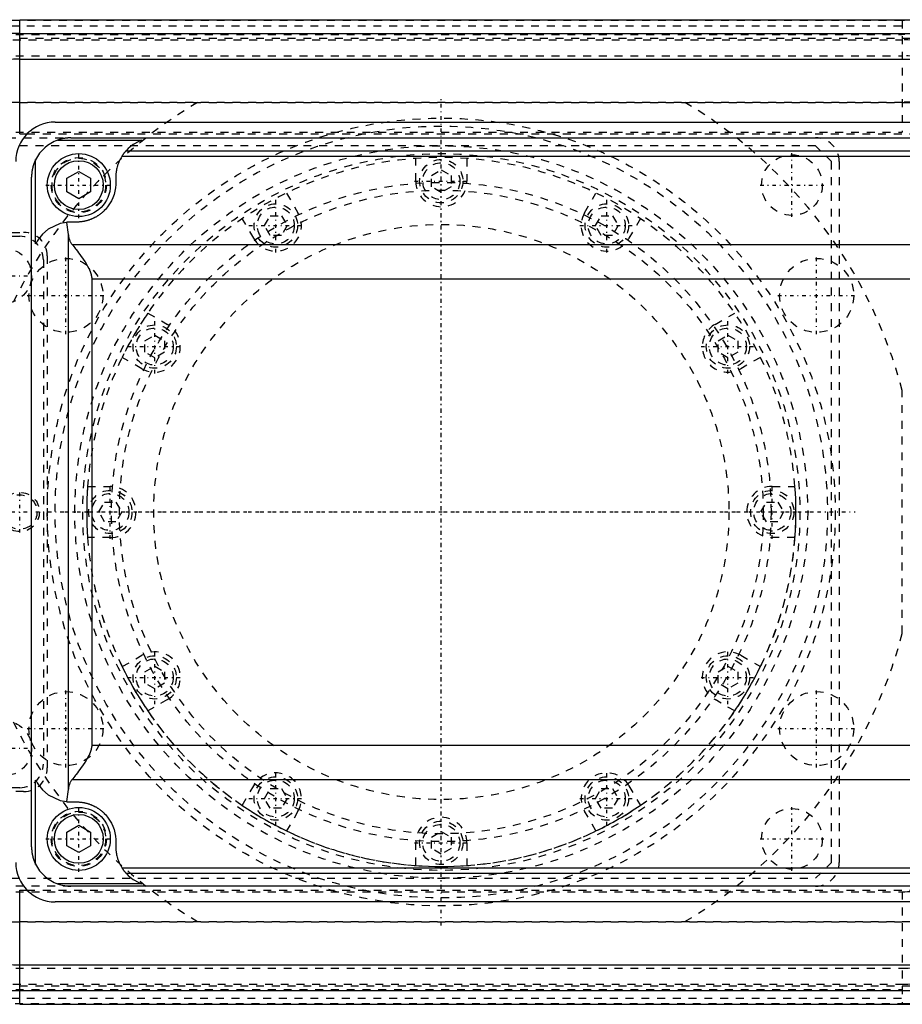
# Model space of a CAD drawing. Extents: x -614 to 147, y -88 to 88.
# Tile 4 of 8: x -329 to -216, y -63 to 62. Entities that reach past the tile are written whole.
import ezdxf

# ---------------------------------------------------------------- set-up
doc = ezdxf.new("R2010")
doc.units = 0
doc.linetypes.add('CENTER', pattern=[1.5, 0.45, -0.5, 0.05, -0.5])
doc.linetypes.add('DASHED', pattern=[2, 1, -1])
for name, color, linetype in [('AM_0', 7, 'CONTINUOUS'), ('AM_3', 7, 'DASHED'), ('AM_7', 7, 'CENTER')]:
    doc.layers.add(name, color=color, linetype=linetype)

msp = doc.modelspace()

# ---------------------------------------------------------------- linework, layer by layer
at = {"layer": 'AM_0', "color": 7, "linetype": 'CONTINUOUS'}
for p, q in [((-328.5, 62.5), (-59, 62.5)), ((-328.5, 48), (-328.5, 62.5)), ((-328.5, 60.75), (-59, 60.75)), ((-328.5, 57.5), (-59, 57.5)), ((-324, 49.5), (-169, 49.5)), ((-328.5, 48), (-327.57, 48)), ((-323.7, 47.2), (-313, 47.2)), ((-322, 47.5), (-171, 47.5)), ((-315.52, 45.19), (-177.48, 45.19)), ((-315.01, 45.85), (-177.99, 45.85)), ((-326.48, 34.03), (-326.48, 44.73)), ((-322.5, 42.37), (-321, 43.23)), ((-321, 43.23), (-319.5, 42.37)), ((-327, -42.5), (-327, 42.5)), ((-322.5, 40.63), (-322.5, 42.37)), ((-319.5, 42.37), (-319.5, 40.63)), ((-316.3, 42.5), (-316.3, 41.8)), ((-321, 39.77), (-322.5, 40.63)), ((-319.5, 40.63), (-321, 39.77)), ((-322.57, 36.77), (-322.33, 35.25)), ((-321.3, 36.8), (-322, 36.8)), ((-322.33, 35.25), (-322.33, -35.25)), ((-321.83, 33.95), (-171.17, 33.95)), ((-319.35, 29.6), (-173.65, 29.6)), ((-319.35, 29.6), (-319.35, -29.6)), ((-319.35, -29.6), (-173.65, -29.6)), ((-326.48, -44.73), (-326.48, -34.03)), ((-321.83, -33.95), (-171.17, -33.95)), ((-322.33, -35.25), (-322.57, -36.77)), ((-322, -36.8), (-321.3, -36.8)), ((-322.5, -40.63), (-321, -39.77)), ((-321, -39.77), (-319.5, -40.63)), ((-322.5, -42.37), (-322.5, -40.63)), ((-319.5, -40.63), (-319.5, -42.37)), ((-321, -43.23), (-322.5, -42.37)), ((-319.5, -42.37), (-321, -43.23)), ((-316.3, -41.8), (-316.3, -42.5)), ((-315.52, -45.19), (-177.48, -45.19)), ((-315.01, -45.85), (-177.99, -45.85)), ((-313, -47.2), (-323.7, -47.2)), ((-171, -47.5), (-322, -47.5)), ((-328.5, -62.5), (-328.5, -48)), ((-328.5, -48), (-327.57, -48)), ((-169, -49.5), (-324, -49.5)), ((-328.5, -57.5), (-59, -57.5)), ((-328.5, -60.75), (-59, -60.75)), ((-328.5, -62.5), (-59, -62.5))]:
    msp.add_line(p, q, dxfattribs=at)
for points in [[(-322, 47.5, 0), (-322.01, 47.5, 0), (-322.02, 47.5, 0), (-322.04, 47.5, 0), (-322.05, 47.5, 0), (-322.06, 47.5, 0), (-322.07, 47.5, 0), (-322.09, 47.5, 0), (-322.1, 47.5, 0), (-322.12, 47.5, 0), (-322.14, 47.5, 0), (-322.14, 47.5, 0), (-322.15, 47.5, 0), (-322.17, 47.5, 0), (-322.18, 47.5, 0), (-322.2, 47.5, 0), (-322.22, 47.5, 0), (-322.23, 47.49, 0), (-322.24, 47.49, 0), (-322.25, 47.49, 0), (-322.27, 47.49, 0), (-322.28, 47.49, 0), (-322.29, 47.49, 0), (-322.3, 47.49, 0), (-322.31, 47.49, 0), (-322.33, 47.49, 0), (-322.34, 47.49, 0), (-322.35, 47.49, 0), (-322.36, 47.49, 0), (-322.38, 47.49, 0), (-322.39, 47.48, 0), (-322.41, 47.48, 0), (-322.43, 47.48, 0), (-322.43, 47.48, 0), (-322.44, 47.48, 0), (-322.46, 47.48, 0), (-322.47, 47.48, 0), (-322.49, 47.48, 0), (-322.51, 47.47, 0), (-322.52, 47.47, 0), (-322.53, 47.47, 0), (-322.54, 47.47, 0), (-322.55, 47.47, 0), (-322.57, 47.47, 0), (-322.63, 47.46, 0), (-322.72, 47.45, 0), (-322.82, 47.43, 0), (-322.86, 47.42, 0), (-322.91, 47.42, 0), (-323.01, 47.4, 0), (-323.1, 47.38, 0), (-323.19, 47.36, 0), (-323.29, 47.33, 0), (-323.38, 47.31, 0), (-323.43, 47.29, 0), (-323.47, 47.28, 0), (-323.57, 47.25, 0), (-323.66, 47.22, 0), (-323.7, 47.2, 0)], [(-313, 47.2, 0), (-313.38, 47.05, 0), (-314.09, 46.65, 0), (-314.73, 46.14, 0), (-315.01, 45.85, 0)], [(-315.52, 45.19, 0), (-315.56, 45.12, 0), (-315.64, 44.98, 0), (-315.72, 44.85, 0), (-315.75, 44.78, 0), (-315.79, 44.7, 0), (-315.86, 44.56, 0), (-315.92, 44.42, 0), (-315.98, 44.27, 0), (-316.03, 44.12, 0), (-316.08, 43.97, 0), (-316.1, 43.9, 0), (-316.12, 43.82, 0), (-316.16, 43.67, 0), (-316.2, 43.52, 0), (-316.23, 43.36, 0), (-316.25, 43.21, 0), (-316.27, 43.05, 0), (-316.28, 42.97, 0), (-316.29, 42.89, 0), (-316.3, 42.74, 0), (-316.3, 42.58, 0), (-316.3, 42.5, 0)], [(-315.01, 45.85, 0), (-315.02, 45.85, 0), (-315.03, 45.84, 0), (-315.04, 45.82, 0), (-315.05, 45.82, 0), (-315.05, 45.81, 0), (-315.07, 45.79, 0), (-315.09, 45.76, 0), (-315.11, 45.74, 0), (-315.14, 45.7, 0), (-315.17, 45.67, 0), (-315.18, 45.65, 0), (-315.2, 45.63, 0), (-315.23, 45.59, 0), (-315.27, 45.55, 0), (-315.3, 45.5, 0), (-315.34, 45.45, 0), (-315.38, 45.4, 0), (-315.4, 45.37, 0), (-315.42, 45.34, 0), (-315.46, 45.28, 0), (-315.5, 45.22, 0), (-315.52, 45.19, 0)], [(-326.48, 44.73, 0), (-326.51, 44.67, 0), (-326.56, 44.55, 0), (-326.61, 44.44, 0), (-326.63, 44.38, 0), (-326.66, 44.32, 0), (-326.7, 44.2, 0), (-326.75, 44.08, 0), (-326.78, 43.95, 0), (-326.82, 43.83, 0), (-326.85, 43.71, 0), (-326.87, 43.64, 0), (-326.88, 43.58, 0), (-326.91, 43.46, 0), (-326.93, 43.33, 0), (-326.94, 43.26, 0), (-326.95, 43.23, 0), (-326.95, 43.21, 0), (-326.95, 43.2, 0), (-326.95, 43.19, 0), (-326.95, 43.17, 0), (-326.96, 43.15, 0), (-326.96, 43.13, 0), (-326.96, 43.11, 0), (-326.97, 43.09, 0), (-326.97, 43.08, 0), (-326.97, 43.06, 0), (-326.97, 43.04, 0), (-326.97, 43.02, 0), (-326.97, 43, 0), (-326.98, 42.98, 0), (-326.98, 42.96, 0), (-326.98, 42.95, 0), (-326.98, 42.94, 0), (-326.98, 42.92, 0), (-326.98, 42.89, 0), (-326.99, 42.88, 0), (-326.99, 42.87, 0), (-326.99, 42.85, 0), (-326.99, 42.83, 0), (-326.99, 42.82, 0), (-326.99, 42.81, 0), (-326.99, 42.79, 0), (-326.99, 42.77, 0), (-326.99, 42.75, 0), (-326.99, 42.72, 0), (-327, 42.7, 0), (-327, 42.69, 0), (-327, 42.68, 0), (-327, 42.66, 0), (-327, 42.64, 0), (-327, 42.62, 0), (-327, 42.6, 0), (-327, 42.57, 0), (-327, 42.56, 0), (-327, 42.55, 0), (-327, 42.53, 0), (-327, 42.51, 0), (-327, 42.5, 0)], [(-316.3, 41.8, 0), (-316.31, 41.58, 0), (-316.35, 41.15, 0), (-316.42, 40.72, 0), (-316.47, 40.51, 0), (-316.53, 40.3, 0), (-316.68, 39.89, 0), (-316.87, 39.49, 0), (-317.09, 39.12, 0), (-317.34, 38.76, 0), (-317.62, 38.42, 0), (-317.77, 38.27, 0), (-317.79, 38.24, 0), (-317.84, 38.19, 0), (-317.9, 38.14, 0), (-317.92, 38.12, 0), (-317.95, 38.09, 0), (-318.01, 38.04, 0), (-318.06, 38, 0), (-318.12, 37.95, 0), (-318.17, 37.9, 0), (-318.23, 37.86, 0), (-318.26, 37.84, 0), (-318.29, 37.81, 0), (-318.35, 37.77, 0), (-318.4, 37.73, 0), (-318.46, 37.69, 0), (-318.52, 37.65, 0), (-318.59, 37.61, 0), (-318.62, 37.59, 0), (-318.65, 37.57, 0), (-318.71, 37.53, 0), (-318.77, 37.49, 0), (-318.83, 37.45, 0), (-318.9, 37.42, 0), (-318.96, 37.38, 0), (-318.99, 37.37, 0), (-319.03, 37.35, 0), (-319.09, 37.32, 0), (-319.16, 37.29, 0), (-319.22, 37.26, 0), (-319.29, 37.23, 0), (-319.36, 37.2, 0), (-319.39, 37.18, 0), (-319.42, 37.17, 0), (-319.49, 37.14, 0), (-319.56, 37.12, 0), (-319.63, 37.09, 0), (-319.7, 37.07, 0), (-319.76, 37.04, 0), (-319.8, 37.03, 0), (-319.83, 37.02, 0), (-319.9, 37, 0), (-319.97, 36.98, 0), (-320.01, 36.97, 0), (-320.04, 36.96, 0), (-320.11, 36.95, 0), (-320.18, 36.93, 0), (-320.22, 36.92, 0), (-320.26, 36.91, 0), (-320.33, 36.9, 0), (-320.4, 36.88, 0), (-320.47, 36.87, 0), (-320.54, 36.86, 0), (-320.61, 36.85, 0), (-320.65, 36.85, 0), (-320.69, 36.84, 0), (-320.76, 36.83, 0), (-320.83, 36.82, 0), (-320.9, 36.82, 0), (-320.98, 36.81, 0), (-321.05, 36.81, 0), (-321.08, 36.81, 0), (-321.12, 36.81, 0), (-321.19, 36.8, 0), (-321.27, 36.8, 0), (-321.3, 36.8, 0)], [(-322.57, 36.77, 0), (-323.38, 36.61, 0), (-324.87, 35.9, 0), (-325.6, 35.27, 0), (-325.79, 35.06, 0), (-325.96, 34.85, 0), (-326.05, 34.74, 0), (-326.13, 34.62, 0), (-326.28, 34.39, 0), (-326.41, 34.15, 0), (-326.48, 34.03, 0)], [(-322, 36.8, 0), (-322.02, 36.8, 0), (-322.05, 36.8, 0), (-322.08, 36.8, 0), (-322.09, 36.8, 0), (-322.11, 36.8, 0), (-322.14, 36.8, 0), (-322.17, 36.8, 0), (-322.2, 36.8, 0), (-322.24, 36.8, 0), (-322.27, 36.8, 0), (-322.28, 36.79, 0), (-322.3, 36.79, 0), (-322.33, 36.79, 0), (-322.36, 36.79, 0), (-322.39, 36.79, 0), (-322.43, 36.78, 0), (-322.46, 36.78, 0), (-322.47, 36.78, 0), (-322.49, 36.78, 0), (-322.52, 36.78, 0), (-322.55, 36.77, 0), (-322.57, 36.77, 0)], [(-322.33, 35.24, 0), (-322.32, 35.2, 0), (-322.32, 35.13, 0), (-322.32, 35.05, 0), (-322.31, 35.02, 0), (-322.31, 34.98, 0), (-322.29, 34.91, 0), (-322.28, 34.83, 0), (-322.26, 34.76, 0), (-322.24, 34.69, 0), (-322.21, 34.61, 0), (-322.2, 34.58, 0), (-322.18, 34.54, 0), (-322.15, 34.47, 0), (-322.12, 34.4, 0), (-322.08, 34.33, 0), (-322.04, 34.26, 0), (-322, 34.19, 0), (-321.98, 34.15, 0), (-321.95, 34.12, 0), (-321.91, 34.05, 0), (-321.85, 33.98, 0), (-321.83, 33.95, 0)], [(-321.83, 33.95, 0), (-321.77, 33.87, 0), (-321.64, 33.7, 0), (-321.49, 33.52, 0), (-321.42, 33.42, 0), (-321.34, 33.32, 0), (-321.18, 33.11, 0), (-321.02, 32.89, 0), (-320.85, 32.67, 0), (-320.69, 32.45, 0), (-320.53, 32.23, 0), (-320.44, 32.11, 0), (-320.36, 31.99, 0), (-320.2, 31.74, 0), (-320.03, 31.48, 0), (-319.88, 31.21, 0), (-319.73, 30.93, 0), (-319.66, 30.77, 0), (-319.63, 30.72, 0), (-319.61, 30.67, 0), (-319.6, 30.65, 0), (-319.59, 30.62, 0), (-319.57, 30.57, 0), (-319.56, 30.53, 0), (-319.55, 30.5, 0), (-319.54, 30.48, 0), (-319.52, 30.43, 0), (-319.5, 30.38, 0), (-319.5, 30.35, 0), (-319.49, 30.33, 0), (-319.47, 30.28, 0), (-319.46, 30.23, 0), (-319.44, 30.18, 0), (-319.43, 30.13, 0), (-319.42, 30.08, 0), (-319.41, 30.06, 0), (-319.41, 30.03, 0), (-319.4, 29.98, 0), (-319.39, 29.93, 0), (-319.38, 29.88, 0), (-319.37, 29.83, 0), (-319.37, 29.78, 0), (-319.36, 29.75, 0), (-319.36, 29.73, 0), (-319.35, 29.68, 0), (-319.35, 29.63, 0), (-319.35, 29.6, 0)], [(-319.35, -29.6, 0), (-319.35, -29.63, 0), (-319.35, -29.68, 0), (-319.36, -29.73, 0), (-319.36, -29.75, 0), (-319.37, -29.78, 0), (-319.37, -29.83, 0), (-319.38, -29.88, 0), (-319.39, -29.93, 0), (-319.4, -29.98, 0), (-319.41, -30.03, 0), (-319.41, -30.06, 0), (-319.42, -30.08, 0), (-319.43, -30.13, 0), (-319.44, -30.18, 0), (-319.46, -30.23, 0), (-319.47, -30.28, 0), (-319.49, -30.33, 0), (-319.5, -30.35, 0), (-319.5, -30.38, 0), (-319.52, -30.43, 0), (-319.54, -30.48, 0), (-319.55, -30.5, 0), (-319.56, -30.53, 0), (-319.57, -30.57, 0), (-319.59, -30.62, 0), (-319.6, -30.65, 0), (-319.61, -30.67, 0), (-319.63, -30.72, 0), (-319.66, -30.77, 0), (-319.73, -30.93, 0), (-319.88, -31.21, 0), (-320.03, -31.48, 0), (-320.2, -31.74, 0), (-320.36, -31.99, 0), (-320.44, -32.11, 0), (-320.53, -32.23, 0), (-320.69, -32.45, 0), (-320.85, -32.67, 0), (-321.02, -32.89, 0), (-321.18, -33.11, 0), (-321.34, -33.32, 0), (-321.42, -33.42, 0), (-321.49, -33.52, 0), (-321.64, -33.7, 0), (-321.77, -33.87, 0), (-321.83, -33.95, 0)], [(-326.48, -34.03, 0), (-326.41, -34.15, 0), (-326.28, -34.39, 0), (-326.13, -34.62, 0), (-326.05, -34.74, 0), (-325.96, -34.85, 0), (-325.79, -35.06, 0), (-325.6, -35.27, 0), (-324.87, -35.9, 0), (-323.38, -36.61, 0), (-322.57, -36.77, 0)], [(-321.83, -33.95, 0), (-321.85, -33.98, 0), (-321.91, -34.05, 0), (-321.95, -34.12, 0), (-321.98, -34.15, 0), (-322, -34.19, 0), (-322.04, -34.26, 0), (-322.08, -34.33, 0), (-322.12, -34.4, 0), (-322.15, -34.47, 0), (-322.18, -34.54, 0), (-322.2, -34.58, 0), (-322.21, -34.61, 0), (-322.24, -34.69, 0), (-322.26, -34.76, 0), (-322.28, -34.83, 0), (-322.29, -34.91, 0), (-322.31, -34.98, 0), (-322.31, -35.02, 0), (-322.32, -35.05, 0), (-322.32, -35.13, 0), (-322.32, -35.2, 0), (-322.33, -35.24, 0)], [(-322.57, -36.77, 0), (-322.55, -36.77, 0), (-322.52, -36.78, 0), (-322.49, -36.78, 0), (-322.47, -36.78, 0), (-322.46, -36.78, 0), (-322.43, -36.78, 0), (-322.39, -36.79, 0), (-322.36, -36.79, 0), (-322.33, -36.79, 0), (-322.3, -36.79, 0), (-322.28, -36.79, 0), (-322.27, -36.8, 0), (-322.24, -36.8, 0), (-322.2, -36.8, 0), (-322.17, -36.8, 0), (-322.14, -36.8, 0), (-322.11, -36.8, 0), (-322.09, -36.8, 0), (-322.08, -36.8, 0), (-322.05, -36.8, 0), (-322.02, -36.8, 0), (-322, -36.8, 0)], [(-321.3, -36.8, 0), (-321.27, -36.8, 0), (-321.19, -36.8, 0), (-321.12, -36.81, 0), (-321.08, -36.81, 0), (-321.05, -36.81, 0), (-320.98, -36.81, 0), (-320.9, -36.82, 0), (-320.83, -36.82, 0), (-320.76, -36.83, 0), (-320.69, -36.84, 0), (-320.65, -36.85, 0), (-320.61, -36.85, 0), (-320.54, -36.86, 0), (-320.47, -36.87, 0), (-320.4, -36.88, 0), (-320.33, -36.9, 0), (-320.26, -36.91, 0), (-320.22, -36.92, 0), (-320.18, -36.93, 0), (-320.11, -36.95, 0), (-320.04, -36.96, 0), (-320.01, -36.97, 0), (-319.97, -36.98, 0), (-319.9, -37, 0), (-319.83, -37.02, 0), (-319.8, -37.03, 0), (-319.76, -37.04, 0), (-319.7, -37.07, 0), (-319.63, -37.09, 0), (-319.56, -37.12, 0), (-319.49, -37.14, 0), (-319.42, -37.17, 0), (-319.39, -37.18, 0), (-319.36, -37.2, 0), (-319.29, -37.23, 0), (-319.22, -37.26, 0), (-319.16, -37.29, 0), (-319.09, -37.32, 0), (-319.03, -37.35, 0), (-318.99, -37.37, 0), (-318.96, -37.38, 0), (-318.9, -37.42, 0), (-318.83, -37.45, 0), (-318.77, -37.49, 0), (-318.71, -37.53, 0), (-318.65, -37.57, 0), (-318.62, -37.59, 0), (-318.59, -37.61, 0), (-318.52, -37.65, 0), (-318.46, -37.69, 0), (-318.4, -37.73, 0), (-318.35, -37.77, 0), (-318.29, -37.81, 0), (-318.26, -37.84, 0), (-318.23, -37.86, 0), (-318.17, -37.9, 0), (-318.12, -37.95, 0), (-318.06, -38, 0), (-318.01, -38.04, 0), (-317.95, -38.09, 0), (-317.92, -38.12, 0), (-317.9, -38.14, 0), (-317.84, -38.19, 0), (-317.79, -38.24, 0), (-317.77, -38.27, 0), (-317.62, -38.42, 0), (-317.34, -38.76, 0), (-317.09, -39.12, 0), (-316.87, -39.49, 0), (-316.68, -39.89, 0), (-316.53, -40.3, 0), (-316.47, -40.51, 0), (-316.42, -40.72, 0), (-316.35, -41.15, 0), (-316.31, -41.58, 0), (-316.3, -41.8, 0)], [(-327, -42.5, 0), (-327, -42.51, 0), (-327, -42.53, 0), (-327, -42.55, 0), (-327, -42.56, 0), (-327, -42.57, 0), (-327, -42.6, 0), (-327, -42.62, 0), (-327, -42.64, 0), (-327, -42.66, 0), (-327, -42.68, 0), (-327, -42.69, 0), (-327, -42.7, 0), (-326.99, -42.72, 0), (-326.99, -42.75, 0), (-326.99, -42.77, 0), (-326.99, -42.79, 0), (-326.99, -42.81, 0), (-326.99, -42.82, 0), (-326.99, -42.83, 0), (-326.99, -42.85, 0), (-326.99, -42.87, 0), (-326.99, -42.88, 0), (-326.98, -42.89, 0), (-326.98, -42.92, 0), (-326.98, -42.94, 0), (-326.98, -42.95, 0), (-326.98, -42.96, 0), (-326.98, -42.98, 0), (-326.97, -43, 0), (-326.97, -43.02, 0), (-326.97, -43.04, 0), (-326.97, -43.06, 0), (-326.97, -43.08, 0), (-326.97, -43.09, 0), (-326.96, -43.11, 0), (-326.96, -43.13, 0), (-326.96, -43.15, 0), (-326.95, -43.17, 0), (-326.95, -43.19, 0), (-326.95, -43.2, 0), (-326.95, -43.21, 0), (-326.95, -43.23, 0), (-326.94, -43.26, 0), (-326.93, -43.33, 0), (-326.91, -43.46, 0), (-326.88, -43.58, 0), (-326.87, -43.64, 0), (-326.85, -43.71, 0), (-326.82, -43.83, 0), (-326.78, -43.95, 0), (-326.75, -44.08, 0), (-326.7, -44.2, 0), (-326.66, -44.32, 0), (-326.63, -44.38, 0), (-326.61, -44.44, 0), (-326.56, -44.55, 0), (-326.51, -44.67, 0), (-326.48, -44.73, 0)], [(-316.3, -42.5, 0), (-316.3, -42.58, 0), (-316.3, -42.74, 0), (-316.29, -42.89, 0), (-316.28, -42.97, 0), (-316.27, -43.05, 0), (-316.25, -43.21, 0), (-316.23, -43.36, 0), (-316.2, -43.52, 0), (-316.16, -43.67, 0), (-316.12, -43.82, 0), (-316.1, -43.9, 0), (-316.08, -43.97, 0), (-316.03, -44.12, 0), (-315.98, -44.27, 0), (-315.92, -44.42, 0), (-315.86, -44.56, 0), (-315.79, -44.7, 0), (-315.75, -44.78, 0), (-315.72, -44.85, 0), (-315.64, -44.98, 0), (-315.56, -45.12, 0), (-315.52, -45.19, 0)], [(-315.52, -45.19, 0), (-315.5, -45.22, 0), (-315.46, -45.28, 0), (-315.42, -45.34, 0), (-315.4, -45.37, 0), (-315.38, -45.4, 0), (-315.34, -45.45, 0), (-315.3, -45.5, 0), (-315.27, -45.55, 0), (-315.23, -45.59, 0), (-315.2, -45.63, 0), (-315.18, -45.65, 0), (-315.17, -45.67, 0), (-315.14, -45.7, 0), (-315.11, -45.74, 0), (-315.09, -45.76, 0), (-315.07, -45.79, 0), (-315.05, -45.81, 0), (-315.05, -45.82, 0), (-315.04, -45.82, 0), (-315.03, -45.84, 0), (-315.02, -45.85, 0), (-315.01, -45.85, 0)], [(-315.01, -45.85, 0), (-314.73, -46.14, 0), (-314.09, -46.65, 0), (-313.38, -47.05, 0), (-313, -47.2, 0)], [(-323.7, -47.2, 0), (-323.43, -47.29, 0), (-323.1, -47.38, 0), (-323.01, -47.4, 0), (-322.91, -47.42, 0), (-322.86, -47.42, 0), (-322.82, -47.43, 0), (-322.72, -47.45, 0), (-322.63, -47.46, 0), (-322.57, -47.47, 0), (-322.55, -47.47, 0), (-322.54, -47.47, 0), (-322.53, -47.47, 0), (-322.52, -47.47, 0), (-322.51, -47.47, 0), (-322.49, -47.48, 0), (-322.47, -47.48, 0), (-322.46, -47.48, 0), (-322.44, -47.48, 0), (-322.43, -47.48, 0), (-322.43, -47.48, 0), (-322.41, -47.48, 0), (-322.39, -47.48, 0), (-322.38, -47.49, 0), (-322.36, -47.49, 0), (-322.35, -47.49, 0), (-322.34, -47.49, 0), (-322.33, -47.49, 0), (-322.31, -47.49, 0), (-322.3, -47.49, 0), (-322.29, -47.49, 0), (-322.28, -47.49, 0), (-322.27, -47.49, 0), (-322.25, -47.49, 0), (-322.24, -47.49, 0), (-322.23, -47.49, 0), (-322.22, -47.5, 0), (-322.2, -47.5, 0), (-322.18, -47.5, 0), (-322.17, -47.5, 0), (-322.15, -47.5, 0), (-322.14, -47.5, 0), (-322.14, -47.5, 0), (-322.12, -47.5, 0), (-322.1, -47.5, 0), (-322.09, -47.5, 0), (-322.07, -47.5, 0), (-322.06, -47.5, 0), (-322.05, -47.5, 0), (-322.04, -47.5, 0), (-322.02, -47.5, 0), (-322.01, -47.5, 0), (-322, -47.5, 0)]]:
    msp.add_polyline3d(points, dxfattribs=at)
for centre, radius in [((-321, 41.5), 4), ((-321, 41.5), 3.1), ((-321, -41.5), 4), ((-321, -41.5), 3.1)]:
    msp.add_circle(centre, radius, dxfattribs=at)
for centre, radius, start, end in [((-328.5, 29), 31.75, 90, 118.706), ((-328.5, 29), 28.5, 90, 114.9011), ((-324, 44.5), 5, 90, 180), ((-322, 42.5), 5, 109.9044, 153.5595), ((-275, 0), 45, 175.8584, 184.1416), ((-275, 0), 45, 355.8584, 4.1416), ((-275, 0), 45, 205.8584, 214.1416), ((-275, 0), 45, 325.8584, 334.1416), ((-275, 0), 45, 235.8584, 244.1416), ((-275, 0), 45, 295.8584, 304.1416), ((-324, -44.5), 5, 180, 270), ((-322, -42.5), 5, 206.4405, 250.0956), ((-275, 0), 45, 265.8584, 274.1416), ((-328.5, -29), 28.5, 245.0989, 270), ((-328.5, -29), 31.75, 241.294, 270)]:
    msp.add_arc(centre, radius, start, end, dxfattribs=at)
at = {"layer": 'AM_3', "color": 6, "linetype": 'DASHED'}
for p, q in [((-335.61, 61.74), (-216.5, 61.74)), ((-216.5, 62.4), (-331.09, 62.4)), ((-216.5, 62.4), (-216.5, 48.21)), ((-595, 60.61), (-216.5, 60.61)), ((-328.5, 60.15), (60, 60.15)), ((-341.37, 59.93), (-216.5, 59.93)), ((-595, 57.91), (-216.5, 57.91)), ((-345.5, 52.03), (-216.5, 52.03)), ((-328.5, 52), (60, 52)), ((-595, 48.21), (-216.5, 48.21)), ((-327.57, 48), (-165.43, 48)), ((-227.5, 46.5), (-461.5, 46.5)), ((-410, 47.5), (-322, 47.5)), ((-225.5, 44.5), (-227.5, 46.5)), ((-278.25, 42), (-278.25, 44.88)), ((-271.75, 44.88), (-271.75, 42)), ((-225.5, -44.5), (-225.5, 44.5)), ((-224.5, 44.5), (-224.5, -44.5)), ((-276.25, 42.72), (-275, 43.44)), ((-276.25, 41.28), (-276.25, 42.72)), ((-275, 43.44), (-273.75, 42.72)), ((-273.75, 42.72), (-273.75, 41.28)), ((-275, 40.56), (-276.25, 41.28)), ((-273.75, 41.28), (-275, 40.56)), ((-294.63, 40.49), (-293.19, 38)), ((-256.81, 38), (-255.37, 40.49)), ((-297.44, 36.37), (-296.72, 37.62)), ((-296.72, 37.62), (-295.28, 37.62)), ((-295.28, 37.62), (-294.56, 36.37)), ((-255.44, 36.37), (-254.72, 37.62)), ((-254.72, 37.62), (-253.28, 37.62)), ((-253.28, 37.62), (-252.56, 36.37)), ((-298.81, 34.75), (-300.26, 37.24)), ((-296.72, 35.12), (-297.44, 36.37)), ((-294.56, 36.37), (-295.28, 35.12)), ((-254.72, 35.12), (-255.44, 36.37)), ((-252.56, 36.37), (-253.28, 35.12)), ((-249.74, 37.24), (-251.19, 34.75)), ((-345.5, 35.5), (-328, 35.5)), ((-295.28, 35.12), (-296.72, 35.12)), ((-253.28, 35.12), (-254.72, 35.12)), ((-345.5, 35), (-328.5, 35)), ((-325.5, 32), (-325.5, -32)), ((-325, 32.5), (-325, -32.5)), ((-312.24, 25.26), (-309.75, 23.81)), ((-240.25, 23.81), (-237.76, 25.26)), ((-312.62, 21.72), (-311.37, 22.44)), ((-312.62, 20.28), (-312.62, 21.72)), ((-311.37, 22.44), (-310.12, 21.72)), ((-310.12, 21.72), (-310.12, 20.28)), ((-239.88, 21.72), (-238.63, 22.44)), ((-239.88, 20.28), (-239.88, 21.72)), ((-238.63, 22.44), (-237.38, 21.72)), ((-237.38, 21.72), (-237.38, 20.28)), ((-311.37, 19.56), (-312.62, 20.28)), ((-310.12, 20.28), (-311.37, 19.56)), ((-238.63, 19.56), (-239.88, 20.28)), ((-237.38, 20.28), (-238.63, 19.56)), ((-313, 18.19), (-315.49, 19.63)), ((-234.51, 19.63), (-237, 18.19)), ((-216.5, -15.43), (-216.5, 15.43)), ((-319.88, 3.25), (-317, 3.25)), ((-233, 3.25), (-230.12, 3.25)), ((-318.44, 0), (-317.72, 1.25)), ((-317.72, 1.25), (-316.28, 1.25)), ((-316.28, 1.25), (-315.56, 0)), ((-234.44, 0), (-233.72, 1.25)), ((-233.72, 1.25), (-232.28, 1.25)), ((-232.28, 1.25), (-231.56, 0)), ((-317.72, -1.25), (-318.44, 0)), ((-316.28, -1.25), (-317.72, -1.25)), ((-315.56, 0), (-316.28, -1.25)), ((-233.72, -1.25), (-234.44, 0)), ((-232.28, -1.25), (-233.72, -1.25)), ((-231.56, 0), (-232.28, -1.25)), ((-317, -3.25), (-319.88, -3.25)), ((-230.12, -3.25), (-233, -3.25)), ((-315.49, -19.63), (-313, -18.19)), ((-237, -18.19), (-234.51, -19.63)), ((-312.62, -20.28), (-311.37, -19.56)), ((-311.37, -19.56), (-310.12, -20.28)), ((-239.88, -20.28), (-238.63, -19.56)), ((-238.63, -19.56), (-237.38, -20.28)), ((-312.62, -21.72), (-312.62, -20.28)), ((-310.12, -20.28), (-310.12, -21.72)), ((-239.88, -21.72), (-239.88, -20.28)), ((-237.38, -20.28), (-237.38, -21.72)), ((-311.37, -22.44), (-312.62, -21.72)), ((-310.12, -21.72), (-311.37, -22.44)), ((-238.63, -22.44), (-239.88, -21.72)), ((-237.38, -21.72), (-238.63, -22.44)), ((-309.75, -23.81), (-312.24, -25.26)), ((-237.76, -25.26), (-240.25, -23.81)), ((-328.5, -35), (-345.5, -35)), ((-300.26, -37.24), (-298.81, -34.75)), ((-251.19, -34.75), (-249.74, -37.24)), ((-328, -35.5), (-345.5, -35.5)), ((-297.44, -36.37), (-296.72, -35.12)), ((-296.72, -35.12), (-295.28, -35.12)), ((-295.28, -35.12), (-294.56, -36.37)), ((-255.44, -36.37), (-254.72, -35.12)), ((-254.72, -35.12), (-253.28, -35.12)), ((-253.28, -35.12), (-252.56, -36.37)), ((-296.72, -37.62), (-297.44, -36.37)), ((-294.56, -36.37), (-295.28, -37.62)), ((-254.72, -37.62), (-255.44, -36.37)), ((-252.56, -36.37), (-253.28, -37.62)), ((-295.28, -37.62), (-296.72, -37.62)), ((-293.19, -38), (-294.63, -40.49)), ((-255.37, -40.49), (-256.81, -38)), ((-253.28, -37.62), (-254.72, -37.62)), ((-276.25, -41.28), (-275, -40.56)), ((-275, -40.56), (-273.75, -41.28)), ((-278.25, -44.88), (-278.25, -42)), ((-276.25, -42.72), (-276.25, -41.28)), ((-273.75, -41.28), (-273.75, -42.72)), ((-271.75, -42), (-271.75, -44.88)), ((-275, -43.44), (-276.25, -42.72)), ((-273.75, -42.72), (-275, -43.44)), ((-227.5, -46.5), (-225.5, -44.5)), ((-461.5, -46.5), (-227.5, -46.5)), ((-322, -47.5), (-410, -47.5)), ((-595, -48.21), (-216.5, -48.21)), ((-327.57, -48), (-165.43, -48)), ((-216.5, -48.21), (-216.5, -62.4)), ((-345.5, -52.03), (-216.5, -52.03)), ((-328.5, -52), (60, -52)), ((-595, -57.91), (-216.5, -57.91)), ((-341.37, -59.93), (-216.5, -59.93)), ((-595, -60.61), (-216.5, -60.61)), ((-328.5, -60.15), (60, -60.15)), ((-335.61, -61.74), (-216.5, -61.74)), ((-331.09, -62.4), (-216.5, -62.4))]:
    msp.add_line(p, q, dxfattribs=at)
for centre, radius in [((-275, 0), 50), ((-275, 0), 49), ((-275, 0), 46.5), ((-275, 0), 45.5), ((-230.5, 41.5), 3.85), ((-321, 41.5), 3.5), ((-321, 41.5), 3.4), ((-275, 42), 2.75), ((-275, 42), 2.35), ((-275, 0), 41.85), ((-275, 0), 40.85), ((-296, 36.37), 2.75), ((-254, 36.37), 2.75), ((-296, 36.37), 2.35), ((-254, 36.37), 2.35), ((-275, 0), 36.5), ((-330.5, 30), 3.5), ((-322.63, 27.5), 4.7), ((-227.37, 27.5), 4.7), ((-311.37, 21), 2.75), ((-311.37, 21), 2.35), ((-238.63, 21), 2.75), ((-238.63, 21), 2.35), ((-317, 0), 2.75), ((-233, 0), 2.75), ((-328.5, 0), 2.5), ((-328.5, 0), 2.2), ((-317, 0), 2.35), ((-233, 0), 2.35), ((-311.37, -21), 2.75), ((-311.37, -21), 2.35), ((-238.63, -21), 2.75), ((-238.63, -21), 2.35), ((-322.63, -27.5), 4.7), ((-227.37, -27.5), 4.7), ((-330.5, -30), 3.5), ((-296, -36.37), 2.75), ((-254, -36.37), 2.75), ((-296, -36.37), 2.35), ((-254, -36.37), 2.35), ((-321, -41.5), 3.5), ((-321, -41.5), 3.4), ((-230.5, -41.5), 3.85), ((-275, -42), 2.75), ((-275, -42), 2.35)]:
    msp.add_circle(centre, radius, dxfattribs=at)
for centre, radius, start, end in [((-216.5, 29), 33.4, 68.9439, 90), ((-216.5, 29), 31.61, 67.6884, 90), ((-216.5, 29), 30.93, 69.1913, 90), ((-216.5, 29), 28.91, 67.1184, 90), ((-328.5, 29), 23, 90, 106.416), ((-275, 0), 60.5, 120.739, 165.2267), ((-275, 0), 60.5, 14.7733, 59.261), ((-216.5, 29), 23.03, 76.9311, 90), ((-227.5, 44.5), 3, 0, 90), ((-275, 0), 45, 4.1416, 175.8584), ((-275, 42), 3.25, 180, 0), ((-296, 36.37), 3.25, 210, 30), ((-254, 36.37), 3.25, 150, 330), ((-328, 32.5), 3, 0, 90), ((-328.5, 32), 3, 0, 90), ((-275, 0), 45, 145.8584, 154.1416), ((-311.37, 21), 3.25, 240, 60), ((-238.63, 21), 3.25, 120, 300), ((-275, 0), 45, 175.8584, 180), ((-317, 0), 3.25, 270, 90), ((-233, 0), 3.25, 90, 270), ((-275, 0), 45, 184.1416, 0), ((-275, 0), 45, 184.1416, 205.8584), ((-275, 0), 45, 334.1416, 355.8584), ((-275, 0), 60.5, 194.7733, 239.261), ((-275, 0), 60.5, 300.739, 345.2267), ((-311.37, -21), 3.25, 300, 120), ((-238.63, -21), 3.25, 60, 240), ((-275, 0), 45, 214.1416, 235.8584), ((-275, 0), 45, 304.1416, 325.8584), ((-328.5, -32), 3, 270, 0), ((-328, -32.5), 3, 270, 0), ((-296, -36.37), 3.25, 330, 150), ((-254, -36.37), 3.25, 30, 210), ((-275, -42), 3.25, 0, 180), ((-275, 0), 45, 244.1416, 265.8584), ((-275, 0), 45, 274.1416, 295.8584), ((-227.5, -44.5), 3, 270, 0), ((-216.5, -29), 19.21, 270, 285.7256), ((-216.5, -29), 28.91, 270, 292.8816), ((-216.5, -29), 30.93, 270, 290.8087), ((-216.5, -29), 33.4, 270, 291.0561)]:
    msp.add_arc(centre, radius, start, end, dxfattribs=at)
at = {"layer": 'AM_7', "color": 4, "linetype": 'CENTER'}
for p, q in [((-275, -52.5), (-275, 52.5)), ((-275, -47.77), (-275, 47.77)), ((-321, 37.3), (-321, 45.7)), ((-230.5, 37.46), (-230.5, 45.54)), ((-325.2, 41.5), (-316.8, 41.5)), ((-278.41, 42), (-271.59, 42)), ((-234.54, 41.5), (-226.46, 41.5)), ((-296, 32.96), (-296, 39.79)), ((-254, 32.96), (-254, 39.79)), ((-299.41, 36.37), (-292.59, 36.37)), ((-257.41, 36.37), (-250.59, 36.37)), ((-322.63, 22.56), (-322.63, 32.43)), ((-227.37, 22.56), (-227.37, 32.43)), ((-334.18, 30), (-326.82, 30)), ((-327.57, 27.5), (-317.7, 27.5)), ((-232.3, 27.5), (-222.43, 27.5)), ((-311.37, 17.59), (-311.37, 24.41)), ((-238.63, 17.59), (-238.63, 24.41)), ((-314.79, 21), (-307.96, 21)), ((-242.04, 21), (-235.21, 21)), ((-328.5, -2.62), (-328.5, 2.62)), ((-317, -3.41), (-317, 3.41)), ((-233, -3.41), (-233, 3.41)), ((-331.12, 0), (-222.5, 0)), ((-322.77, 0), (-227.22, 0)), ((-311.37, -24.41), (-311.37, -17.59)), ((-238.63, -24.41), (-238.63, -17.59)), ((-314.79, -21), (-307.96, -21)), ((-242.04, -21), (-235.21, -21)), ((-322.63, -32.43), (-322.63, -22.57)), ((-227.37, -32.43), (-227.37, -22.57)), ((-327.57, -27.5), (-317.7, -27.5)), ((-232.3, -27.5), (-222.43, -27.5)), ((-334.18, -30), (-326.82, -30)), ((-296, -39.79), (-296, -32.96)), ((-254, -39.79), (-254, -32.96)), ((-321, -45.7), (-321, -37.3)), ((-299.41, -36.37), (-292.59, -36.37)), ((-257.41, -36.37), (-250.59, -36.37)), ((-230.5, -45.54), (-230.5, -37.46)), ((-325.2, -41.5), (-316.8, -41.5)), ((-278.41, -42), (-271.59, -42)), ((-234.54, -41.5), (-226.46, -41.5))]:
    msp.add_line(p, q, dxfattribs=at)

doc.saveas('drawing.dxf')
